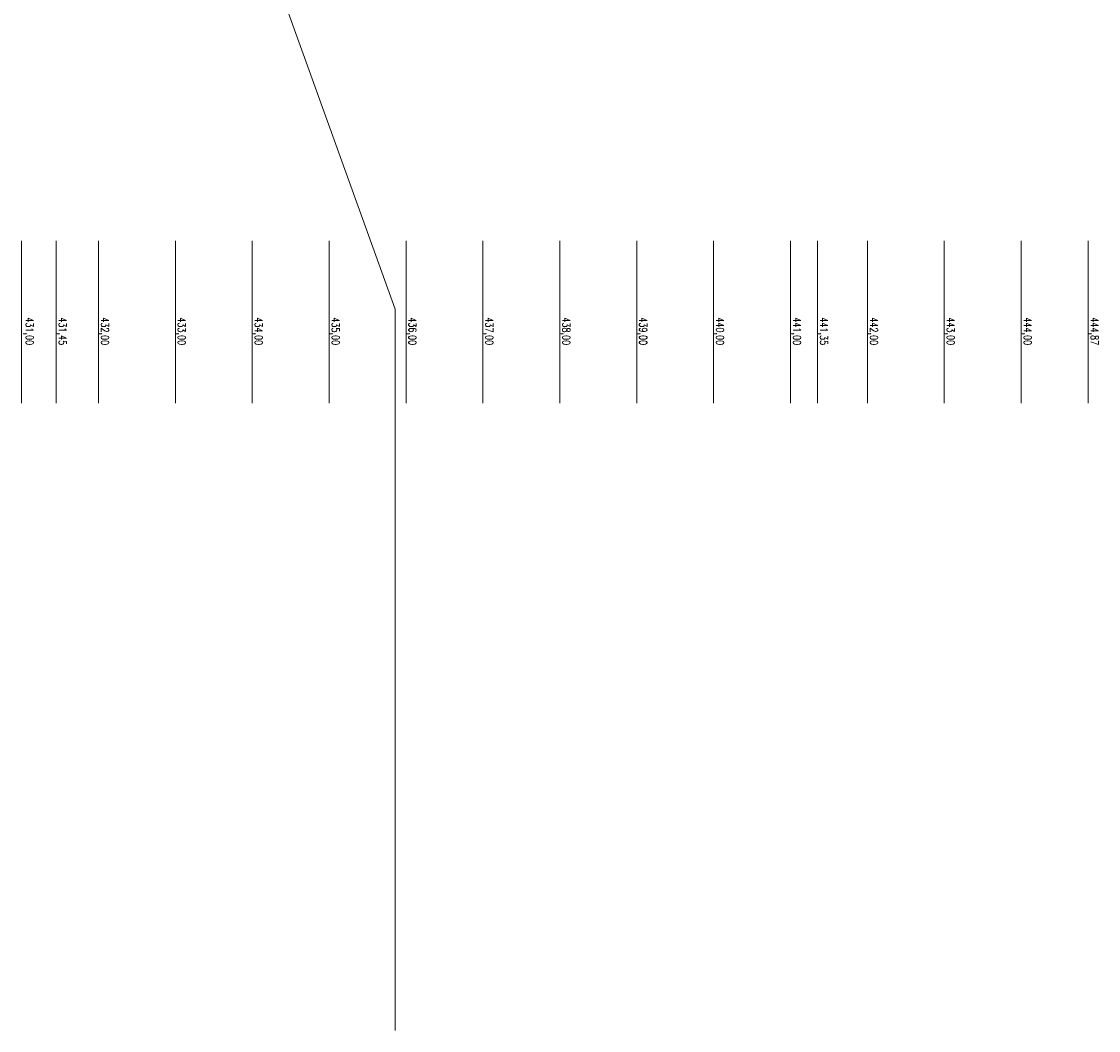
# Model space of a CAD drawing. Header units: millimetres. Extents: x -82287 to 177822, y -399756 to 0.
# Tile 98 of 228: x 45741 to 47141, y -201638 to -200326. Entities that reach past the tile are written whole.
import ezdxf
from ezdxf.enums import TextEntityAlignment as Align

# ---------------------------------------------------------------- set-up
doc = ezdxf.new("R2010")
doc.units = ezdxf.units.MM
doc.header["$MEASUREMENT"] = 0
doc.layers.add('FL_XREF', color=252, linetype='Continuous')
for name, color, linetype, lineweight in [('SUŁOSZOWA - PB 21 03$0$!! 0_ Istn-sciany', 251, 'Continuous', 0), ('SUŁOSZOWA - PB 21 03$0$!! 0_Opis_pom', 251, 'Continuous', 0), ('SUŁOSZOWA - PB 21 03$0$!! 1_OPIS POM NOWE', 251, 'Continuous', 0)]:
    doc.layers.add(name, color=color, linetype=linetype, lineweight=lineweight)
doc.layers.add('SUŁOSZOWA - PB 21 03$0$!! 0_RZĘDNE BEZWZGLĘDNE', color=251, linetype='Continuous', lineweight=0, plot=False)
doc.styles.add('SUŁOSZOWA - PB 21 03$0$ARIAL', font='tahoma.ttf')
doc.styles.add('SUŁOSZOWA - PB 21 03$0$SIMPLEX', font='simplex.shx', dxfattribs={"width": 0.77})

# ---------------------------------------------------------------- blocks, each defined once
blk = doc.blocks.new('SUŁOSZOWA - PB 21 03$0$RZĘDNE BEZWZGLĘDNE')
at = {"layer": 'SUŁOSZOWA - PB 21 03$0$!! 0_RZĘDNE BEZWZGLĘDNE'}
for points in [[(62904.4, -203122.6), (63115.5, -203122.6)], [(62904.4, -203209.6), (63115.5, -203209.6)], [(62904.4, -203309.6), (63115.5, -203309.6)], [(62904.4, -203409.6), (63115.5, -203409.6)], [(62904.4, -203474.6), (63115.5, -203474.6)], [(62904.4, -203509.6), (63115.5, -203509.6)], [(62904.4, -203609.6), (63115.5, -203609.6)], [(62904.4, -203709.6), (63115.5, -203709.6)], [(62904.4, -203809.6), (63115.5, -203809.6)], [(62904.4, -203909.6), (63115.5, -203909.6)], [(62904.4, -204009.6), (63115.5, -204009.6)], [(62904.4, -204109.6), (63115.5, -204109.6)], [(62904.4, -204209.6), (63115.5, -204209.6)], [(62904.4, -204309.6), (63115.5, -204309.6)], [(62904.4, -204409.6), (63115.5, -204409.6)], [(62904.4, -204464.6), (63115.5, -204464.6)], [(62904.4, -204509.6), (63115.5, -204509.6)]]:
    blk.add_lwpolyline(points, dxfattribs=at)
at = {"layer": 'SUŁOSZOWA - PB 21 03$0$!! 0_RZĘDNE BEZWZGLĘDNE', "char_height": 10, "attachment_point": 1, "style": 'SUŁOSZOWA - PB 21 03$0$SIMPLEX'}
for s, insert in [('444,87', (63003.7, -203109.2)), ('444,00', (63003.7, -203196.2)), ('443,00', (63003.7, -203296.2)), ('442,00', (63003.7, -203396.2)), ('441,35', (63003.7, -203461.2)), ('441,00', (63003.7, -203496.2)), ('440,00', (63003.7, -203596.2)), ('439,00', (63003.7, -203696.2)), ('438,00', (63003.7, -203796.2)), ('437,00', (63003.7, -203896.2)), ('436,00', (63003.7, -203996.2)), ('435,00', (63003.7, -204096.2)), ('434,00', (63003.7, -204196.2)), ('433,00', (63003.7, -204296.2)), ('432,00', (63003.7, -204396.2)), ('431,45', (63003.7, -204451.2)), ('431,00', (63003.7, -204494.2))]:
    blk.add_mtext_dynamic_manual_height_columns(s, width=111.802, gutter_width=20, heights=[0], dxfattribs=dict(at, insert=insert))
blk = doc.blocks.new('SUŁOSZOWA - PB 21 03')
at = {"layer": 'SUŁOSZOWA - PB 21 03$0$!! 0_ Istn-sciany'}
blk.add_lwpolyline([(45803.51597, -199570.5883), (45863.62419, -199916.83421), (46164.30474, -200752.85414), (46164.30474, -201691.17621)], dxfattribs=at)
at = {"layer": 'SUŁOSZOWA - PB 21 03$0$!! 0_RZĘDNE BEZWZGLĘDNE', "rotation": 270}
blk.add_blockref('SUŁOSZOWA - PB 21 03$0$RZĘDNE BEZWZGLĘDNE', (250188.11831, -137759.4814), dxfattribs=at)
at = {"layer": 'SUŁOSZOWA - PB 21 03$0$!! 0_Opis_pom', "ltscale": 0.7, "style": 'SUŁOSZOWA - PB 21 03$0$ARIAL'}
for tag, p in [('B0,19', (52679.2094, -194257.55204)), ('B2,14', (73874.0461, -194402.0887)), ('B2,12', (73342.49259, -194413.89249)), ('B1,21', (60405.50261, -194427.18207)), ('B2,11', (73069.01144, -194438.89383)), ('A1,16', (59129.54925, -194448.08429)), ('B1/17', (59524.53699, -194450.37428)), ('B1,19', (59914.81903, -194448.15658)), ('1,23', (61575.22173, -194450.37428)), ('B2,16', (75195.07765, -194441.83446)), ('B0,15', (51514.15008, -194461.8073)), ('A1,1', (58808.06672, -194460.94161)), ('1,22', (60947.33929, -194456.1144)), ('B2,19.1', (76701.67035, -194466.03695)), ('B3,7', (87459.81312, -194465.07097)), ('B3,3', (88235.73906, -194465.79732)), ('B0,18', (52071.43815, -194478.40179)), ('B1,18', (59715.51745, -194473.87108)), ('B2,17', (75506.7465, -194471.3759)), ('B3,8', (90006.66539, -194478.47972)), ('B1,20', (60198.53687, -194490.17374)), ('B2,10', (72728.63362, -194489.37283)), ('B2,15', (74566.38885, -194487.81114)), ('B3,6', (86826.65132, -194483.15512)), ('A0,6', (49094.40602, -194505.72387)), ('A2,5', (72452.45009, -194505.90583)), ('B2,13', (73649.91716, -194500.01242)), ('A0,4', (49692.81919, -194517.93289)), ('B0,22', (54187.56644, -194519.04308)), ('A1,6', (58565.96262, -194514.50753)), ('B1,1', (61908.24378, -194515.48656)), ('A0,5', (49399.71914, -194533.19455)), ('A0,3', (49906.53818, -194524.03766)), ('B0,20', (53125.45224, -194527.8835)), ('B0,21', (53847.26622, -194535.08002)), ('B1,3', (62229.35503, -194604.49851)), ('B2,18', (75922.43604, -194612.23635)), ('B2,19', (77152.69039, -194617.53776)), ('A3,4', (85509.27934, -194642.47136)), ('B0,24B', (54824.42896, -194684.26784)), ('B1,4', (63476.45184, -194691.11207)), ('B0,16', (51457.40872, -194704.43091)), ('B0,13', (50367.63944, -194706.5583)), ('B0,17', (51897.58569, -194706.77195)), ('A2,4', (71695.75649, -194707.44268)), ('A1,5', (58149.22649, -194724.80163)), ('A2.1', (72371.45884, -194731.56251)), ('B0,23', (54542.05776, -194742.93939)), ('A1,2', (58744.42262, -194746.622)), ('B1,2D', (60756.29674, -194750.92727)), ('B0,14', (50962.60809, -194789.06568)), ('A1,15', (59129.54925, -194780.73348)), ('A3.1', (86079.08704, -194786.62422)), ('B1,4', (63483.03852, -194791.04365)), ('A0,2', (49295.91259, -194810.95246)), ('B1,2B', (62374.83512, -194841.86715)), ('B2.7', (74548.27897, -194836.12781)), ('B3,2', (89035.72921, -194837.99287)), ('B0,7', (52851.95551, -194845.56115)), ('B1,2A', (61803.35407, -194869.27513)), ('B0,8', (51561.38742, -194890.27848)), ('A1,3', (58810.05243, -195008.83917)), ('A3.2', (86016.50296, -195004.88875)), ('A0,1', (49914.27925, -195025.82804)), ('A0,10', (49695.87246, -195042.9259)), ('B0,17', (51225.06492, -195049.74007)), ('B0,6', (52110.41055, -195069.39267)), ('B2.2', (74976.1855, -195068.47988)), ('A0,7', (49042.50308, -195082.6056)), ('B1,8', (61403.63433, -195071.25189)), ('A2.2', (72371.45884, -195070.78713)), ('B3,11', (88623.94853, -195099.23575)), ('B3,4', (87612.56208, -195132.78192)), ('B3,5', (86839.47632, -195174.05241)), ('B0,12', (50313.60595, -195207.52936)), ('B0,11', (50726.178, -195219.06638)), ('B3,10', (89778.42161, -195220.68871)), ('B1,6', (63686.26823, -195231.3997)), ('B0,24A', (54359.17011, -195245.97867)), ('A1,4', (58093.66276, -195250.96213)), ('B0,10', (51476.34179, -195259.44699)), ('B3,9', (90479.74099, -195260.18621)), ('A0,11', (49643.96951, -195271.84772)), ('A0,8', (49042.50308, -195293.21363)), ('B0,9', (51798.4912, -195291.17482)), ('B1,14', (59332.54805, -195280.73534)), ('B2,21', (75970.16114, -195290.81005)), ('B0,3', (52068.59538, -195319.60465)), ('B1,13', (60186.62513, -195314.46953)), ('B1,10', (60892.94126, -195319.45825)), ('B1,5', (63419.22943, -195317.21026)), ('A2.3', (71832.37045, -195318.78232)), ('B2,9', (73175.51251, -195317.21162)), ('B2,4', (74493.5947, -195318.7733)), ('B2,3', (74674.2815, -195319.28036)), ('A3,3', (85569.83931, -195318.78232)), ('B3,1', (88723.65615, -195329.98594)), ('B1,9', (61058.12383, -195344.48743)), ('B2,8', (73894.209, -195338.18956)), ('B2.1', (75304.74121, -195348.36327)), ('B2,20', (77211.021, -195343.82367)), ('B0,2', (52227.2348, -195357.98297)), ('B1,2C', (61827.40698, -195369.02625)), ('B1,7', (62134.52151, -195372.05069)), ('B0,1', (53061.17304, -195403.85659)), ('A0,9', (49001.50444, -195413.15723)), ('A0,12', (49689.76592, -195485.50737)), ('B0,4', (52224.78303, -195500.96352)), ('B1,11', (61050.00078, -195512.89565)), ('B2,5', (74686.48999, -195507.24036)), ('B1,12', (60864.00751, -195544.00738)), ('B0,5', (52066.14362, -195556.83806)), ('B2,6', (74499.29165, -195549.55175)), ('C2,2', (74812.78942, -195865.8959)), ('C1,3', (61091.58871, -195973.27844)), ('C0,2A', (52278.30875, -196050.48297)), ('C0,1', (52808.36775, -196132.34208)), ('C1,2', (61690.27405, -196439.72387)), ('C1,1', (62060.59754, -196465.28533)), ('C3,1', (88979.71614, -196545.67785)), ('C0,2B', (53028.88223, -196668.8019)), ('C1,4', (61008.68123, -196686.32122)), ('C2,1', (75334.65984, -196786.2197)), ('C2,3', (74834.65119, -196933.26657)), ('C1,5', (61062.7252, -196991.42453)), ('C1,10', (62127.38542, -196998.81344)), ('C1,9', (62147.33751, -197289.53424)), ('C1,6', (61131.41824, -197329.69535)), ('C0,3', (52181.98562, -197341.92176)), ('D1,1', (73931.12245, -197584.03121)), ('C0,4', (52345.96562, -197596.60561)), ('D0,18', (60296.49264, -197617.95269)), ('C2,4', (75243.70451, -197663.89)), ('D0,7', (59141.53804, -197722.84718)), ('D0,17', (60701.16801, -197741.44864)), ('C1,7', (61222.2575, -197737.18052)), ('D1,4', (73157.19908, -197744.29721)), ('D0,3', (59562.25866, -197751.14316)), ('D1,6', (72757.78643, -197751.22612)), ('D0,6', (58741.71849, -197802.61699)), ('D0,10', (58357.73602, -197820.93991)), ('D,09', (59195.67196, -197881.51243)), ('C0,5', (52269.72696, -197902.4362)), ('C0,6', (52872.93793, -197917.07354)), ('D0,2', (59943.06082, -197917.06725)), ('D1,3', (73475.28953, -197924.29875)), ('D0,16', (60721.3534, -197935.2949)), ('D0,8', (59058.9008, -197963.64925)), ('D0,5', (59448.52586, -197969.8061)), ('C2,5', (74555.08284, -197988.7886)), ('D1,5', (73291.61607, -197999.29956)), ('D0,4', (59655.02693, -198042.2589)), ('D0,15', (60692.12223, -198127.4643)), ('D0,1', (59931.33074, -198173.12806)), ('D1,2', (73578.07819, -198172.30068)), ('D0,11', (58161.27105, -198211.45823)), ('D0,12', (58250.99458, -198537.17631)), ('D0,13', (58250.99458, -198764.99605)), ('D1,7', (71854.87376, -198786.88467)), ('D0,14', (59130.08589, -198795.3373)), ('D1,8', (71715.35366, -199212.44512))]:
    blk.add_attdef(tag, text='', height=11.968, dxfattribs=at).set_placement(p, align=Align.MIDDLE_CENTER)
at = {"layer": 'SUŁOSZOWA - PB 21 03$0$!! 1_OPIS POM NOWE', "style": 'SUŁOSZOWA - PB 21 03$0$ARIAL'}
for tag, p in [('C1.7A', (61271.6179, -197538.30303)), ('C2.5B', (74970.66097, -197546.70728)), ('C2,5C', (74903.71123, -197659.13664)), ('C2.4', (75374.07862, -197726.11453)), ('D1,2B', (74322.25834, -197791.43247)), ('C1.7C', (61260.26049, -197811.38428)), ('C1.8B', (61588.27341, -197817.62151)), ('C1.8A', (61884.42005, -197818.94854)), ('C1.7B', (61322.12354, -197933.89849)), ('C2,5A', (74943.41937, -197993.49482)), ('E1.2', (62164.78326, -198139.98688)), ('E1.5E', (62692.10372, -198153.27854)), ('D1,2C', (73419.9359, -198156.57844)), ('E2.9', (75361.45041, -198161.88904)), ('E2.7', (76022.45692, -198162.26272)), ('E3.1', (88990.58975, -198158.87886)), ('D1,2A', (74280.17915, -198172.30068)), ('E1.1', (61330.46191, -198191.9806)), ('E1.5D', (62993.60773, -198185.416)), ('E1.5C', (63016.9343, -198246.3437)), ('E1.5B', (63264.15117, -198307.8661)), ('E3.2', (88781.41347, -198385.24275)), ('E1.6', (61022.6264, -198421.00827)), ('E2.2', (74782.75417, -198427.85813)), ('E2.8', (75757.29014, -198437.09188)), ('E2.6', (76531.8031, -198444.40756)), ('E1.5A', (63049.47589, -198456.39852)), ('E3.4', (89392.22607, -198450.03942)), ('E1.5F', (62736.15118, -198589.14592)), ('E1.5G', (62892.39981, -198586.12622)), ('E1,4', (61888.25021, -198652.6996)), ('E2.1', (75803.99631, -198697.05773)), ('E1.5L', (63297.7633, -198733.65678)), ('E1.3', (61058.5992, -198806.28147)), ('E1.5H', (62893.53005, -198830.01758)), ('E2,3', (74778.52304, -198843.9541)), ('E3.3', (89150.95684, -198867.32581)), ('E1.5K', (63266.15427, -198904.67789)), ('E1.5I', (62723.74907, -199005.87002)), ('E2.4', (75135.87669, -199083.20857)), ('E2.5', (76615.04061, -199164.91143)), ('E1.5J', (63204.25187, -199215.697))]:
    blk.add_attdef(tag, text='', height=11.968, dxfattribs=at).set_placement(p, align=Align.MIDDLE_CENTER)

msp = doc.modelspace()

# ---------------------------------------------------------------- block references
at = {"layer": 'FL_XREF'}
msp.add_blockref('SUŁOSZOWA - PB 21 03', (62.3, 52.9), dxfattribs=at)

doc.saveas('drawing.dxf')
